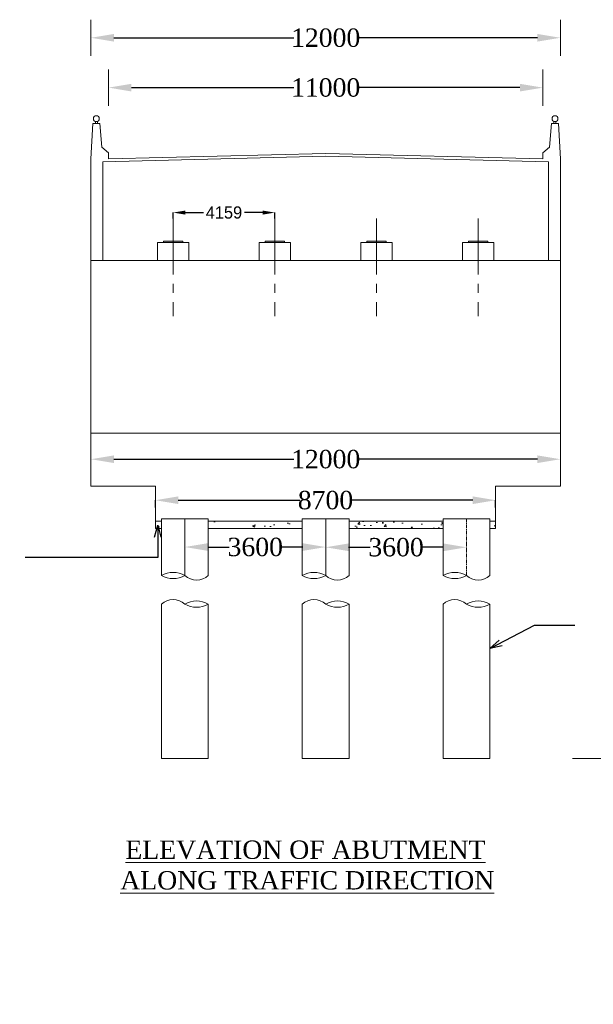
# Model space of a CAD drawing. Header units: millimetres. Extents: x -20950785 to 389010297, y -11535949 to 14056629.
# Tile 105 of 256: x 10061806 to 10085264, y -1151774 to -1111538. Entities that reach past the tile are written whole.
import ezdxf

# ---------------------------------------------------------------- set-up
doc = ezdxf.new("R2010")
doc.units = ezdxf.units.MM
doc.header["$LTSCALE"] = 60
doc.header["$MEASUREMENT"] = 0
doc.linetypes.add('CENTER2', pattern=[28.575, 19.05, -3.175, 3.175, -3.175])
doc.linetypes.add('CENTERX2', pattern=[4, 2.5, -0.5, 0.5, -0.5])
doc.styles.add('style1', font='txt.shx', dxfattribs={"height": 1})
doc.dimstyles.get("Standard").update_dxf_attribs({"dimtxt": 400, "dimasz": 215, "dimexe": 0.18, "dimexo": 0.0625, "dimgap": 0.09, "dimtad": 0, "dimtih": 1, "dimtoh": 1, "dimdec": 0, "dimzin": 4, "dimdsep": 46, "dimtxsty": 'Standard', "dimblk": 'OPEN90', "dimcen": 0, "dimadec": 0, "dimazin": 1, "dimtfac": 1, "dimtdec": 0, "dimtix": 1, "dimtofl": 0, "dimtmove": 0, "dimatfit": 3, "dimldrblk": 'OPEN30', "dimfxl": 1, "dimtolj": 1, "dimtzin": 0, "dimarcsym": 0})

# ---------------------------------------------------------------- blocks, each defined once
blk = doc.blocks.new('*D388')
at = {"color": 0, "linetype": 'Continuous', "lineweight": -2, "transparency": 16777216}
for p, q in [((10065442, -1114314), (10065442, -1114313)), ((10066377, -1114314), (10073019, -1114314)), ((10082261, -1114314), (10075619, -1114314)), ((10083196, -1114314), (10083196, -1114313))]:
    blk.add_line(p, q, dxfattribs=at)
for points in [[(10066377, -1114158), (10066377, -1114470), (10065442, -1114314)], [(10082261, -1114158), (10082261, -1114470), (10083196, -1114314)]]:
    blk.add_solid(points, dxfattribs=at)
at = {"layer": 'Defpoints', "color": 0, "linetype": 'Continuous', "lineweight": -2, "transparency": 16777216}
for p in [(10065442, -1114314), (10083196, -1114314), (10083196, -1114314)]:
    blk.add_point(p, dxfattribs=at)
at = {"color": 0, "linetype": 'Continuous', "lineweight": 9, "transparency": 16777216, "insert": (10074319, -1114314), "char_height": 500, "attachment_point": 5}
blk.add_mtext('\\A1;{\\fTimes New Roman|b0|i0|c0|p18;\\H1.5x;11000}', dxfattribs=at)
blk = doc.blocks.new('*D389')
at = {"color": 0, "linetype": 'Continuous', "lineweight": -2, "transparency": 16777216}
for p, q in [((10064722, -1112277), (10064722, -1112277)), ((10065657, -1112278), (10073019, -1112278)), ((10082981, -1112278), (10075619, -1112278)), ((10083916, -1112277), (10083916, -1112277))]:
    blk.add_line(p, q, dxfattribs=at)
for points in [[(10065657, -1112122), (10065657, -1112433), (10064722, -1112278)], [(10082981, -1112122), (10082981, -1112433), (10083916, -1112278)]]:
    blk.add_solid(points, dxfattribs=at)
at = {"layer": 'Defpoints', "color": 0, "linetype": 'Continuous', "lineweight": -2, "transparency": 16777216}
for p in [(10064722, -1112278), (10083916, -1112278), (10083916, -1112278)]:
    blk.add_point(p, dxfattribs=at)
at = {"color": 0, "linetype": 'Continuous', "lineweight": 9, "transparency": 16777216, "insert": (10074319, -1112278), "char_height": 500, "attachment_point": 5}
blk.add_mtext('\\A1;{\\fTimes New Roman|b0|i0|c0|p18;\\H1.5x;12000}', dxfattribs=at)
blk = doc.blocks.new('*D415')
at = {"color": 0, "linetype": 'Continuous', "lineweight": -2, "transparency": 16777216}
for p, q in [((10064722, -1129500), (10064722, -1129500)), ((10065657, -1129500), (10073019, -1129500)), ((10082981, -1129500), (10075619, -1129500)), ((10083916, -1129500), (10083916, -1129500))]:
    blk.add_line(p, q, dxfattribs=at)
for points in [[(10065657, -1129344), (10065657, -1129656), (10064722, -1129500)], [(10082981, -1129344), (10082981, -1129656), (10083916, -1129500)]]:
    blk.add_solid(points, dxfattribs=at)
at = {"layer": 'Defpoints', "color": 0, "linetype": 'Continuous', "lineweight": -2, "transparency": 16777216}
for p in [(10064722, -1129500), (10083916, -1129500), (10083916, -1129500)]:
    blk.add_point(p, dxfattribs=at)
at = {"color": 0, "linetype": 'Continuous', "lineweight": 9, "transparency": 16777216, "insert": (10074319, -1129500), "char_height": 500, "attachment_point": 5}
blk.add_mtext('\\A1;{\\fTimes New Roman|b0|i0|c0|p18;\\H1.5x;12000}', dxfattribs=at)
blk = doc.blocks.new('*D416')
at = {"color": 0, "linetype": 'Continuous', "lineweight": -2, "transparency": 16777216}
for p, q in [((10067354, -1131467), (10067354, -1131175)), ((10068289, -1131175), (10073257, -1131175)), ((10080334, -1131175), (10075366, -1131175)), ((10081269, -1131467), (10081269, -1131175))]:
    blk.add_line(p, q, dxfattribs=at)
for points in [[(10068289, -1131019), (10068289, -1131331), (10067354, -1131175)], [(10080334, -1131019), (10080334, -1131331), (10081269, -1131175)]]:
    blk.add_solid(points, dxfattribs=at)
at = {"layer": 'Defpoints', "color": 0, "linetype": 'Continuous', "lineweight": -2, "transparency": 16777216}
for p in [(10081269, -1131175), (10067354, -1131467), (10081269, -1131467)]:
    blk.add_point(p, dxfattribs=at)
at = {"color": 0, "linetype": 'Continuous', "lineweight": 9, "transparency": 16777216, "insert": (10074312, -1131175), "char_height": 500, "attachment_point": 5}
blk.add_mtext('\\A1;{\\fTimes New Roman|b0|i0|c0|p18;\\H1.5x;8700}', dxfattribs=at)
blk = doc.blocks.new('*D417')
at = {"color": 0, "linetype": 'Continuous', "lineweight": -2, "transparency": 16777216}
for p, q in [((10068561, -1133088), (10068561, -1133088)), ((10069496, -1133088), (10070374, -1133088)), ((10073384, -1133088), (10072505, -1133088)), ((10074319, -1133088), (10074319, -1133088))]:
    blk.add_line(p, q, dxfattribs=at)
for points in [[(10069496, -1132932), (10069496, -1133244), (10068561, -1133088)], [(10073384, -1132932), (10073384, -1133244), (10074319, -1133088)]]:
    blk.add_solid(points, dxfattribs=at)
at = {"layer": 'Defpoints', "color": 0, "linetype": 'Continuous', "lineweight": -2, "transparency": 16777216}
for p in [(10068561, -1133088), (10074319, -1133088), (10074319, -1133088)]:
    blk.add_point(p, dxfattribs=at)
at = {"color": 0, "linetype": 'Continuous', "lineweight": 9, "transparency": 16777216, "insert": (10071440, -1133088), "char_height": 500, "attachment_point": 5}
blk.add_mtext('\\A1;{\\fTimes New Roman|b0|i0|c0|p18;\\H1.5x;3600}', dxfattribs=at)
blk = doc.blocks.new('*D418')
at = {"color": 0, "linetype": 'Continuous', "lineweight": -2, "transparency": 16777216}
for p, q in [((10074319, -1133098), (10074319, -1133098)), ((10075254, -1133098), (10076133, -1133098)), ((10079142, -1133098), (10078263, -1133098)), ((10080077, -1133098), (10080077, -1133098))]:
    blk.add_line(p, q, dxfattribs=at)
for points in [[(10075254, -1132942), (10075254, -1133254), (10074319, -1133098)], [(10079142, -1132942), (10079142, -1133254), (10080077, -1133098)]]:
    blk.add_solid(points, dxfattribs=at)
at = {"layer": 'Defpoints', "color": 0, "linetype": 'Continuous', "lineweight": -2, "transparency": 16777216}
for p in [(10074319, -1133098), (10080077, -1133098), (10080077, -1133098)]:
    blk.add_point(p, dxfattribs=at)
at = {"color": 0, "linetype": 'Continuous', "lineweight": 9, "transparency": 16777216, "insert": (10077198, -1133098), "char_height": 500, "attachment_point": 5}
blk.add_mtext('\\A1;{\\fTimes New Roman|b0|i0|c0|p18;\\H1.5x;3600}', dxfattribs=at)
blk = doc.blocks.new('*D401')
at = {"color": 0, "linetype": 'Continuous', "lineweight": -2, "ltscale": 2, "transparency": 16777216}
for p, q in [((10068081, -1119658), (10068081, -1119420)), ((10068581, -1119420), (10069327, -1119420)), ((10071740, -1119420), (10070994, -1119420)), ((10072240, -1119658), (10072240, -1119420))]:
    blk.add_line(p, q, dxfattribs=at)
for points in [[(10068581, -1119337), (10068581, -1119504), (10068081, -1119420)], [(10071740, -1119337), (10071740, -1119504), (10072240, -1119420)]]:
    blk.add_solid(points, dxfattribs=at)
at = {"layer": 'Defpoints', "color": 0, "linetype": 'Continuous', "lineweight": -2, "ltscale": 2, "transparency": 16777216}
for p in [(10068081, -1119658), (10072240, -1119420), (10072240, -1119658)]:
    blk.add_point(p, dxfattribs=at)
at = {"color": 0, "linetype": 'Continuous', "lineweight": 9, "ltscale": 2, "transparency": 16777216, "insert": (10070160, -1119420), "char_height": 500, "attachment_point": 5}
blk.add_mtext('\\A1;4159', dxfattribs=at)

msp = doc.modelspace()

# ---------------------------------------------------------------- hatches: boundary and pattern name
at = {"linetype": 'Continuous', "lineweight": 9}
h = msp.add_hatch(color=256, dxfattribs=at)
h.dxf.hatch_style = 1
h.paths.add_polyline_path([(10068080.82, -1120644.97), (10068080.82, -1120582.59), (10067680.94, -1120582.59), (10067680.94, -1120644.97)])
h.paths.add_polyline_path([(10068080.82, -1120644.97), (10068480.7, -1120644.97), (10068480.7, -1120582.59), (10068080.82, -1120582.59)])
h = msp.add_hatch(color=256, dxfattribs=at)
h.dxf.hatch_style = 1
h.paths.add_polyline_path([(10072239.56, -1120644.97), (10072239.56, -1120582.59), (10071839.69, -1120582.59), (10071839.69, -1120644.97)])
h.paths.add_polyline_path([(10072239.56, -1120644.97), (10072639.44, -1120644.97), (10072639.44, -1120582.59), (10072239.56, -1120582.59)])
h = msp.add_hatch(color=256, dxfattribs=at)
h.dxf.hatch_style = 1
h.paths.add_polyline_path([(10072239.56, -1120644.97), (10072239.56, -1120582.59), (10071839.69, -1120582.59), (10071839.69, -1120644.97)])
h.paths.add_polyline_path([(10072239.56, -1120644.97), (10072639.44, -1120644.97), (10072639.44, -1120582.59), (10072239.56, -1120582.59)])
h = msp.add_hatch(color=256, dxfattribs=at)
h.dxf.hatch_style = 1
h.paths.add_polyline_path([(10076398.31, -1120644.97), (10076398.31, -1120582.59), (10075998.43, -1120582.59), (10075998.43, -1120644.97)])
h.paths.add_polyline_path([(10076398.31, -1120644.97), (10076798.19, -1120644.97), (10076798.19, -1120582.59), (10076398.31, -1120582.59)])
h = msp.add_hatch(color=256, dxfattribs=at)
h.dxf.hatch_style = 1
h.paths.add_polyline_path([(10076398.31, -1120644.97), (10076398.31, -1120582.59), (10075998.43, -1120582.59), (10075998.43, -1120644.97)])
h.paths.add_polyline_path([(10076398.31, -1120644.97), (10076798.19, -1120644.97), (10076798.19, -1120582.59), (10076398.31, -1120582.59)])
h = msp.add_hatch(color=256, dxfattribs=at)
h.dxf.hatch_style = 1
h.paths.add_polyline_path([(10080557.05, -1120644.97), (10080557.05, -1120582.59), (10080157.17, -1120582.59), (10080157.17, -1120644.97)])
h.paths.add_polyline_path([(10080557.05, -1120644.97), (10080956.93, -1120644.97), (10080956.93, -1120582.59), (10080557.05, -1120582.59)])
h = msp.add_hatch(color=256, dxfattribs=at)
h.dxf.hatch_style = 1
h.paths.add_polyline_path([(10080557.05, -1120644.97), (10080557.05, -1120582.59), (10080157.17, -1120582.59), (10080157.17, -1120644.97)])
h.paths.add_polyline_path([(10080557.05, -1120644.97), (10080956.93, -1120644.97), (10080956.93, -1120582.59), (10080557.05, -1120582.59)])
at = {"linetype": 'Continuous', "lineweight": 9, "ltscale": 2}
h = msp.add_hatch(dxfattribs=at)
h.set_pattern_fill('AR-CONC', color=256, scale=150)
h.set_pattern_definition([(50, (2058033.1, 0), (1075.89027, -94.1282), [112.5, -1237.5]), (355, (2058033.1, 0), (-208.127, 1128.2882), [90, -990]), (100.451444, (2058122.7, -7.8), (867.76327, 1034.15999), [95.61029, -1051.71317]), (46.1842, (2058033.1, 300), (1600.862, -248.27892), [168.75, -1856.25]), (96.635635, (2058166.5, 279.3), (1401.99292, 1461.1779), [143.4155, -1577.57064]), (351.184164, (2058033, 300), (1401.99292, 1461.1779), [135, -1485]), (21, (2058183.1, 225), (895.36058, -603.92834), [112.5, -1237.5]), (326, (2058183.1, 225), (364.973, 1087.72507), [90, -990]), (71.451445, (2058257.7, 174.7), (1260.33357, 483.79673), [95.61029, -1051.71317]), (37.5, (2058033.07, 0), (18.239783, 499.34078), [0, -978, 0, -1005, 0, -993.75]), (7.5, (2058033.1, 0), (394.604306, 591.617568), [0, -573, 0, -955.5, 0, -378.75]), (327.5, (2057698.57, 0), (800.733654, -33.832308), [0, -375, 0, -1170, 0, -1552.5]), (317.5, (2057548.6, 0), (874.779254, 150.157473), [0, -487.5, 0, -777, 0, -1102.5])])
h.paths.add_polyline_path([(10067600.97, -1132031.15), (10067353.63, -1132031.15), (10067353.63, -1132331.15), (10067600.97, -1132331.15)])
h.paths.add_polyline_path([(10073359.23, -1132031.15), (10069520.39, -1132031.15), (10069520.39, -1132331.15), (10073359.23, -1132331.15)])
h.paths.add_polyline_path([(10079117.48, -1132031.15), (10075278.64, -1132031.15), (10075278.64, -1132331.15), (10079117.48, -1132331.15)])
h.paths.add_polyline_path([(10081269.42, -1132031.15), (10081036.9, -1132031.15), (10081036.9, -1132331.15), (10081269.42, -1132331.15)])

# ---------------------------------------------------------------- linework, layer by layer
at = {"linetype": 'Continuous', "lineweight": 9}
for p, q in [((10064721.84, -1113017.11), (10064721.84, -1111537.96)), ((10083916.03, -1113017.11), (10083916.03, -1111537.96)), ((10065441.62, -1115053.25), (10065441.62, -1113574.1)), ((10083196.25, -1115053.25), (10083196.25, -1113574.1)), ((10064901.78, -1115784.04), (10064901.78, -1115697.29)), ((10064981.76, -1115784.04), (10064981.76, -1115697.29)), ((10083656.11, -1115784.04), (10083656.11, -1115697.29)), ((10083736.09, -1115784.04), (10083736.09, -1115697.29)), ((10064721.84, -1117223.6), (10064801.81, -1115784.04)), ((10065081.73, -1115784.04), (10064801.81, -1115784.04)), ((10065161.71, -1116743.75), (10065081.73, -1115784.04)), ((10083476.17, -1116743.75), (10083556.14, -1115784.04)), ((10083556.14, -1115784.04), (10083836.06, -1115784.04)), ((10083916.03, -1117223.6), (10083836.06, -1115784.04)), ((10065441.62, -1116983.67), (10065161.71, -1116743.75)), ((10083196.25, -1116983.67), (10083476.17, -1116743.75)), ((10064721.84, -1117223.6), (10064721.84, -1130603.09)), ((10065441.62, -1117223.6), (10065441.62, -1116983.67)), ((10083196.25, -1117223.6), (10083196.25, -1116983.67)), ((10083916.03, -1117223.6), (10083916.03, -1130603.09)), ((10067680.94, -1120644.97), (10067680.94, -1120582.59)), ((10068080.82, -1120582.59), (10067680.94, -1120582.59)), ((10067680.94, -1120582.59), (10068480.7, -1120582.59)), ((10068480.7, -1120644.97), (10068480.7, -1120582.59)), ((10071839.69, -1120644.97), (10071839.69, -1120582.59)), ((10071839.69, -1120644.97), (10071839.69, -1120582.59)), ((10072239.56, -1120582.59), (10071839.69, -1120582.59)), ((10071839.69, -1120582.59), (10072639.44, -1120582.59)), ((10072639.44, -1120644.97), (10072639.44, -1120582.59)), ((10072639.44, -1120644.97), (10072639.44, -1120582.59)), ((10075998.43, -1120644.97), (10075998.43, -1120582.59)), ((10075998.43, -1120644.97), (10075998.43, -1120582.59)), ((10076398.31, -1120582.59), (10075998.43, -1120582.59)), ((10075998.43, -1120582.59), (10076798.19, -1120582.59)), ((10076798.19, -1120644.97), (10076798.19, -1120582.59)), ((10076798.19, -1120644.97), (10076798.19, -1120582.59)), ((10080157.17, -1120644.97), (10080157.17, -1120582.59)), ((10080157.17, -1120644.97), (10080157.17, -1120582.59)), ((10080557.05, -1120582.59), (10080157.17, -1120582.59)), ((10080157.17, -1120582.59), (10080956.93, -1120582.59)), ((10080956.93, -1120644.97), (10080956.93, -1120582.59)), ((10080956.93, -1120644.97), (10080956.93, -1120582.59)), ((10064721.84, -1121382.34), (10083916.03, -1121382.34)), ((10064714.43, -1128431.15), (10083908.62, -1128431.15)), ((10064721.84, -1128431.15), (10083916.03, -1128431.15)), ((10064721.84, -1130603.09), (10067353.63, -1130603.09)), ((10067353.63, -1130603.09), (10067353.63, -1132331.15)), ((10081269.42, -1130603.09), (10081269.42, -1132331.15)), ((10081269.42, -1130603.09), (10083916.03, -1130603.09)), ((10067353.63, -1132031.15), (10067600.97, -1132031.15)), ((10067600.97, -1131931.18), (10067600.97, -1134244.9)), ((10067600.97, -1131931.18), (10069520.39, -1131931.18)), ((10069520.39, -1131931.18), (10069520.39, -1134244.9)), ((10069520.39, -1132031.15), (10073359.23, -1132031.15)), ((10073359.23, -1131931.18), (10073359.23, -1134244.9)), ((10073359.23, -1131931.18), (10075278.64, -1131931.18)), ((10075278.64, -1131931.18), (10075278.64, -1134244.9)), ((10075278.64, -1132031.15), (10079117.48, -1132031.15)), ((10079117.48, -1131931.18), (10079117.48, -1134244.9)), ((10079117.48, -1131931.18), (10081036.9, -1131931.18)), ((10081036.9, -1131931.18), (10081036.9, -1134244.9)), ((10081036.9, -1132031.15), (10081269.42, -1132031.15)), ((10067353.63, -1132331.15), (10067600.97, -1132331.15)), ((10069520.39, -1132331.15), (10073359.23, -1132331.15)), ((10075278.64, -1132331.15), (10079117.48, -1132331.15)), ((10081036.9, -1132331.15), (10081269.42, -1132331.15)), ((10067600.97, -1135424.27), (10067600.97, -1141731.22)), ((10069520.39, -1135424.27), (10069520.39, -1141731.22)), ((10073359.23, -1135424.27), (10073359.23, -1141731.22)), ((10075278.64, -1135424.27), (10075278.64, -1141731.22)), ((10079117.48, -1135424.27), (10079117.48, -1141731.22)), ((10081036.9, -1135424.27), (10081036.9, -1141731.22)), ((10069520.39, -1141731.22), (10067600.97, -1141731.22)), ((10069520.39, -1141731.22), (10067600.97, -1141731.22)), ((10075278.64, -1141731.22), (10073359.23, -1141731.22)), ((10075278.64, -1141731.22), (10073359.23, -1141731.22)), ((10081036.9, -1141731.22), (10079117.48, -1141731.22)), ((10081036.9, -1141731.22), (10079117.48, -1141731.22)), ((10084418.48, -1141731.22), (10085667.1, -1141731.22))]:
    msp.add_line(p, q, dxfattribs=at)
at = {"linetype": 'Continuous', "lineweight": 9, "ltscale": 2}
msp.add_line((10068080.82, -1120644.97), (10068080.82, -1119658.29), dxfattribs=at)
at = {"linetype": 'CENTER2', "lineweight": 9, "ltscale": 2}
for p, q in [((10068080.82, -1119658.29), (10068080.82, -1123647.46)), ((10072239.56, -1119658.29), (10072239.56, -1123647.46)), ((10076398.31, -1119658.29), (10076398.31, -1123647.46)), ((10080557.05, -1119658.29), (10080557.05, -1123647.46)), ((10068560.68, -1131931.18), (10068560.68, -1134244.9)), ((10074318.94, -1131931.18), (10074318.94, -1134244.9))]:
    msp.add_line(p, q, dxfattribs=at)
at = {"linetype": 'Continuous', "lineweight": 9, "ltscale": 5000}
for p, q in [((10067441.02, -1120644.97), (10068720.63, -1120644.97)), ((10067680.94, -1120582.59), (10068480.7, -1120582.59)), ((10071599.76, -1120644.97), (10072879.37, -1120644.97)), ((10071839.69, -1120582.59), (10072639.44, -1120582.59)), ((10071839.69, -1120582.59), (10072639.44, -1120582.59)), ((10075758.5, -1120644.97), (10077038.11, -1120644.97)), ((10075998.43, -1120582.59), (10076798.19, -1120582.59)), ((10075998.43, -1120582.59), (10076798.19, -1120582.59)), ((10079917.24, -1120644.97), (10081196.85, -1120644.97)), ((10080157.17, -1120582.59), (10080956.93, -1120582.59)), ((10080157.17, -1120582.59), (10080956.93, -1120582.59))]:
    msp.add_line(p, q, dxfattribs=at)
at = {"linetype": 'Continuous', "lineweight": 9, "ltscale": 1000}
for p, q in [((10067441.02, -1120644.97), (10067441.02, -1121382.34)), ((10067441.02, -1120644.97), (10067441.02, -1121382.34)), ((10068720.63, -1120644.97), (10068720.63, -1121382.34)), ((10068720.63, -1120644.97), (10068720.63, -1121382.34)), ((10071599.76, -1120644.97), (10071599.76, -1121382.34)), ((10071599.76, -1120644.97), (10071599.76, -1121382.34)), ((10072879.37, -1120644.97), (10072879.37, -1121382.34)), ((10072879.37, -1120644.97), (10072879.37, -1121382.34)), ((10075758.5, -1120644.97), (10075758.5, -1121382.34)), ((10075758.5, -1120644.97), (10075758.5, -1121382.34)), ((10077038.11, -1120644.97), (10077038.11, -1121382.34)), ((10077038.11, -1120644.97), (10077038.11, -1121382.34)), ((10079917.24, -1120644.97), (10079917.24, -1121382.34)), ((10079917.24, -1120644.97), (10079917.24, -1121382.34)), ((10081196.85, -1120644.97), (10081196.85, -1121382.34)), ((10081196.85, -1120644.97), (10081196.85, -1121382.34))]:
    msp.add_line(p, q, dxfattribs=at)
at = {"linetype": 'CENTERX2', "lineweight": 9}
msp.add_line((10080077.19, -1131931.18), (10080077.19, -1134244.9), dxfattribs=at)
at = {"linetype": 'Continuous', "lineweight": 9}
for points in [[(10065201.69, -1121382.34), (10065201.69, -1117349.6), (10074318.94, -1117121.67), (10083436.18, -1117349.6), (10083436.18, -1121382.34)], [(10065441.62, -1117223.6), (10074318.94, -1117001.67), (10083196.25, -1117223.6)]]:
    msp.add_lwpolyline(points, dxfattribs=at)
for centre in [(10064941.77, -1115582.65), (10083696.1, -1115582.65)]:
    msp.add_circle(centre, 121.41, dxfattribs=at)
for centre, radius, start, end in [((10068080.82, -1135129.69), 1006.53, 61.527224, 118.472776), ((10068080.82, -1133438.48), 938.39, 239.245606, 300.754394), ((10069040.53, -1133744.7), 693.16, 226.189497, 313.810503), ((10073839.08, -1135129.69), 1006.53, 61.527224, 118.472776), ((10073839.08, -1133438.48), 938.39, 239.245606, 300.754394), ((10074798.79, -1133744.7), 693.16, 226.189497, 313.810503), ((10079597.34, -1135129.69), 1006.53, 61.527224, 118.472776), ((10079597.34, -1133438.48), 938.39, 239.245606, 300.754394), ((10080557.05, -1133744.7), 693.16, 226.189497, 313.810503), ((10068080.82, -1135924.48), 693.16, 46.189497, 133.810503), ((10069040.53, -1136230.69), 938.39, 59.245606, 120.754394), ((10069040.53, -1134539.49), 1006.53, 241.527224, 298.472776), ((10073839.08, -1135924.48), 693.16, 46.189497, 133.810503), ((10074798.79, -1136230.69), 938.39, 59.245606, 120.754394), ((10074798.79, -1134539.49), 1006.53, 241.527224, 298.472776), ((10079597.34, -1135924.48), 693.16, 46.189497, 133.810503), ((10080557.05, -1136230.69), 938.39, 59.245606, 120.754394), ((10080557.05, -1134539.49), 1006.53, 241.527224, 298.472776)]:
    msp.add_arc(centre, radius, start, end, dxfattribs=at)

# ---------------------------------------------------------------- texts
at = {"linetype": 'Continuous', "lineweight": 9, "width": 22678.6984, "attachment_point": 1, "style": 'style1'}
for s, insert, char_height in [('{\\fTimes New Roman|b0|i0|c0|p18;\\H1.1574x;\\L \\H1.35001x;ELEVATION OF ABUTMENT  \\PALONG TRAFFIC DIRECTION  }', (10065919.68, -1145081.1), 480), ('\\pi6024.46095;{\\fTimes New Roman|b0|i0|c0|p18;\\LELEVATION OF PIER \\P\\pi3569.25186;ALONG CURRENT DIRECTION  }', (9385850.86, -1147123.55), 750)]:
    msp.add_mtext(s, dxfattribs=dict(at, insert=insert, char_height=char_height))
at = {"linetype": 'Continuous', "insert": (8030285.91, -1147123.55), "char_height": 750, "width": 22678.6984, "attachment_point": 1, "style": 'style1'}
msp.add_mtext('\\pi6024.46095;{\\fTimes New Roman|b0|i0|c0|p18;\\LELEVATION OF PIER \\P\\pi3569.25186;ALONG CURRENT DIRECTION  }', dxfattribs=at)

# ---------------------------------------------------------------- dimensions: what is measured, and where the dimension line sits
at = {"linetype": 'Continuous', "lineweight": 9}
for base, p1, p2, text, picture, middle in [((10083916.03, -1112277.53), (10064721.84, -1112277.53), (10083916.03, -1112277.53), '{\\fTimes New Roman|b0|i0|c0|p18;\\H1.5x;12000}', '*D389', (10074318.94, -1112277.53)), ((10083196.25, -1114313.67), (10065441.62, -1114313.67), (10083196.25, -1114313.67), '{\\fTimes New Roman|b0|i0|c0|p18;\\H1.5x;11000}', '*D388', (10074318.94, -1114313.67)), ((10083916.03, -1129500.07), (10064721.84, -1129500.07), (10083916.03, -1129500.07), '{\\fTimes New Roman|b0|i0|c0|p18;\\H1.5x;12000}', '*D415', (10074318.94, -1129500.07)), ((10081269.42, -1131174.86), (10067353.63, -1131467.12), (10081269.42, -1131467.12), '{\\fTimes New Roman|b0|i0|c0|p18;\\H1.5x;8700}', '*D416', (10074311.53, -1131174.86)), ((10074318.94, -1133088.04), (10068560.68, -1133088.04), (10074318.94, -1133088.04), '{\\fTimes New Roman|b0|i0|c0|p18;\\H1.5x;3600}', '*D417', (10071439.81, -1133088.04)), ((10080077.19, -1133098.04), (10074318.94, -1133097.86), (10080077.19, -1133098.04), '{\\fTimes New Roman|b0|i0|c0|p18;\\H1.5x;3600}', '*D418', (10077198.06, -1133098.04))]:
    dim = msp.add_linear_dim(base=base, p1=p1, p2=p2, text=text, dimstyle='Standard', override={"dimtxt": 500, "dimasz": 935, "dimfxl": 300}, dxfattribs=at)
    dim.commit()
    dim.dimension.update_dxf_attribs({"geometry": picture, "text_midpoint": middle})
at = {"linetype": 'Continuous', "lineweight": 9, "ltscale": 2}
dim = msp.add_linear_dim(base=(10072239.56, -1119420.48), p1=(10068080.82, -1119658.29), p2=(10072239.56, -1119658.29), dimstyle='Standard', override={"dimtxt": 500, "dimasz": 500, "dimfxl": 300}, dxfattribs=at)
dim.commit()
dim.dimension.update_dxf_attribs({"geometry": '*D401', "text_midpoint": (10070160.19, -1119420.48)})

# ---------------------------------------------------------------- leaders
for points in [[(10067449.08, -1132190.24), (10067449.08, -1133511.9), (10062034.99, -1133511.9)], [(10081036.9, -1137236.91), (10082865.25, -1136280.03), (10084511.39, -1136280.03)]]:
    msp.add_leader(points, dimstyle='Standard', override={"dimtxt": 500, "dimasz": 500, "dimfxl": 300}, dxfattribs=at)

doc.saveas('drawing.dxf')
